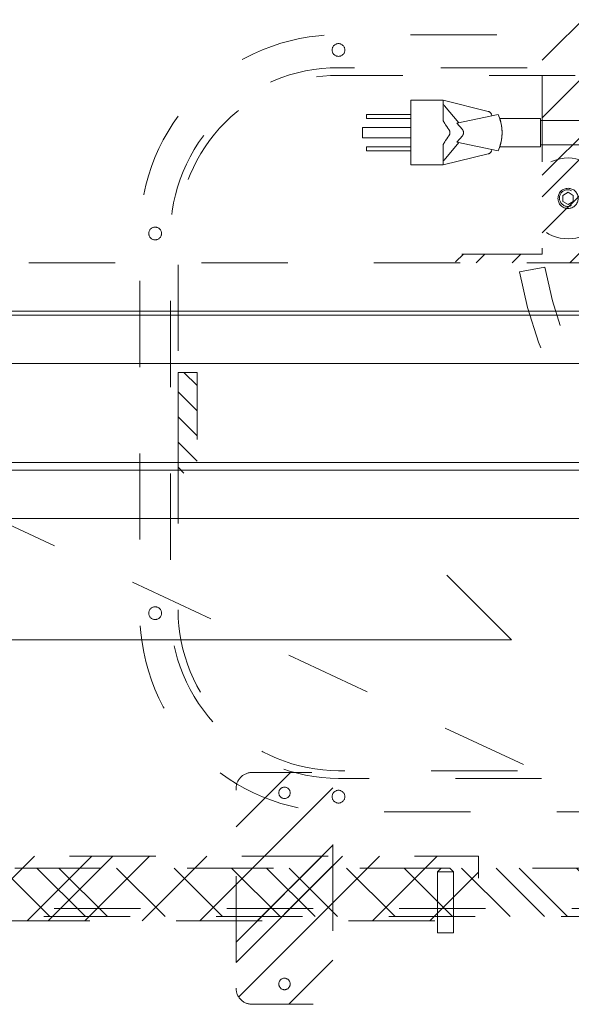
# Model space of a CAD drawing. Header units: inches. Extents: x -490 to -273, y -225 to 16.
# Tile 32 of 67: x -407.09 to -398.56, y -6.93 to 8.28. Entities that reach past the tile are written whole.
import ezdxf

# ---------------------------------------------------------------- set-up
doc = ezdxf.new("R2010")
doc.units = ezdxf.units.IN
doc.header["$LTSCALE"] = 32
doc.header["$MEASUREMENT"] = 0
doc.linetypes.add('Dash Style-1', pattern=[0.083328, 0.041656, -0.041672])
for name, color, linetype, lineweight in [('DashLine', 7, 'Dash Style-1', 13), ('DashLineFill', 7, 'Dash Style-1', 13), ('Drawing', 7, 'Continuous', 18), ('Metal-Black', 7, 'Continuous', 18), ('None', 7, 'Continuous', 18), ('SolidLine', 7, 'Continuous', 15)]:
    doc.layers.add(name, color=color, linetype=linetype, lineweight=lineweight)
doc.layers.add('Electrical', color=1, linetype='Dash Style-1', lineweight=15, true_color=0xff0000)
pattern_1 = [(45, (0, 0), (-1.61302, 1.93572), []), (45, (-1.0608, 1.0608), (-0.472346, 0.416761), [])]

# ---------------------------------------------------------------- blocks, each defined once
blk = doc.blocks.new('1BP8DW-Leveler (2D)')
at = {"layer": 'DashLine', "flags": 128}
for points in [[(0.625, 0), (0.622, -0.061), (0.613, -0.122), (0.598, -0.181), (0.577, -0.239), (0.551, -0.295), (0.52, -0.347), (0.483, -0.396), (0.442, -0.442), (0.396, -0.483), (0.347, -0.52), (0.295, -0.551), (0.239, -0.577), (0.181, -0.598), (0.122, -0.613), (0.061, -0.622), (0, -0.625), (-0.061, -0.622), (-0.122, -0.613), (-0.181, -0.598), (-0.239, -0.577), (-0.295, -0.551), (-0.347, -0.52), (-0.396, -0.483), (-0.442, -0.442), (-0.483, -0.396), (-0.52, -0.347), (-0.551, -0.295), (-0.577, -0.239), (-0.598, -0.181), (-0.613, -0.122), (-0.622, -0.061), (-0.625, 0), (-0.622, 0.061), (-0.613, 0.122), (-0.598, 0.181), (-0.577, 0.239), (-0.551, 0.295), (-0.52, 0.347), (-0.483, 0.396), (-0.442, 0.442), (-0.396, 0.483), (-0.347, 0.52), (-0.295, 0.551), (-0.239, 0.577), (-0.181, 0.598), (-0.122, 0.613), (-0.061, 0.622), (0, 0.625), (0.061, 0.622), (0.122, 0.613), (0.181, 0.598), (0.239, 0.577), (0.295, 0.551), (0.347, 0.52), (0.396, 0.483), (0.442, 0.442), (0.483, 0.396), (0.52, 0.347), (0.551, 0.295), (0.577, 0.239), (0.598, 0.181), (0.613, 0.122), (0.622, 0.061)], [(0, 0.156), (0.015, 0.155), (0.03, 0.153), (0.045, 0.15), (0.06, 0.144), (0.074, 0.138), (0.087, 0.13), (0.099, 0.121), (0.11, 0.11), (0.121, 0.099), (0.13, 0.087), (0.138, 0.074), (0.144, 0.06), (0.15, 0.045), (0.153, 0.03), (0.155, 0.015), (0.156, 0), (0.155, -0.015), (0.153, -0.03), (0.15, -0.045), (0.144, -0.06), (0.138, -0.074), (0.13, -0.087), (0.121, -0.099), (0.11, -0.11), (0.099, -0.121), (0.087, -0.13), (0.074, -0.138), (0.06, -0.144), (0.045, -0.15), (0.03, -0.153), (0.015, -0.155), (0, -0.156), (-0.015, -0.155), (-0.03, -0.153), (-0.045, -0.15), (-0.06, -0.144), (-0.074, -0.138), (-0.087, -0.13), (-0.099, -0.121), (-0.11, -0.11), (-0.121, -0.099), (-0.13, -0.087), (-0.138, -0.074), (-0.144, -0.06), (-0.15, -0.045), (-0.153, -0.03), (-0.155, -0.015), (-0.156, 0), (-0.155, 0.015), (-0.153, 0.03), (-0.15, 0.045), (-0.144, 0.06), (-0.138, 0.074), (-0.13, 0.087), (-0.121, 0.099), (-0.11, 0.11), (-0.099, 0.121), (-0.087, 0.13), (-0.074, 0.138), (-0.06, 0.144), (-0.045, 0.15), (-0.03, 0.153), (-0.015, 0.155)], [(0, 0.094), (-0.081, 0.047), (-0.081, -0.047), (0, -0.094), (0.081, -0.047), (0.081, 0.047)]]:
    blk.add_lwpolyline(points, close=True, dxfattribs=at)
blk = doc.blocks.new('1BRPX9-Util_Bkt_Lg-N (2D)')
at = {"layer": 'DashLineFill', "linetype": 'Continuous', "lineweight": 13}
h = blk.add_hatch(dxfattribs=at)
h.set_pattern_fill('Steel', color=253, style=0, pattern_type=2)
h.set_pattern_definition(pattern_1)
edge = h.paths.add_edge_path()
edge.add_line((-4.469, 7.406), (-3.13, 7.406))
edge.add_line((-3.13, 7.406), (-3.13, -2.012))
edge.add_line((-3.13, -2.012), (-4.469, -2.012))
edge.add_line((-4.469, -2.012), (-4.469, -2.146))
edge.add_line((-4.469, -2.146), (-2.421, -2.146))
edge.add_line((-2.421, -2.146), (-2.421, -2.524))
edge.add_arc((-2.303, -2.524), 0.118, 180, 270)
edge.add_line((-2.303, -2.642), (2.303, -2.642))
edge.add_arc((2.303, -2.524), 0.118, 270, 360)
edge.add_line((2.421, -2.524), (2.421, -2.146))
edge.add_line((2.421, -2.146), (4.469, -2.146))
edge.add_line((4.469, -2.146), (4.469, -2.012))
edge.add_line((4.469, -2.012), (3.13, -2.012))
edge.add_line((3.13, -2.012), (3.13, 7.406))
edge.add_line((3.13, 7.406), (4.469, 7.406))
edge.add_line((4.469, 7.406), (4.469, 7.539))
edge.add_line((4.469, 7.539), (2.421, 7.539))
edge.add_line((2.421, 7.539), (2.421, 7.917))
edge.add_arc((2.303, 7.917), 0.118, 0, 90)
edge.add_line((2.303, 8.035), (-2.303, 8.035))
edge.add_arc((-2.303, 7.917), 0.118, 90, 180)
edge.add_line((-2.421, 7.917), (-2.421, 7.539))
edge.add_line((-2.421, 7.539), (-4.469, 7.539))
edge.add_line((-4.469, 7.539), (-4.469, 7.406))
at = {"layer": 'DashLineFill', "flags": 128}
blk.add_lwpolyline([(-4.469, 7.406), (-3.13, 7.406), (-3.13, -2.012), (-4.469, -2.012), (-4.469, -2.146), (-2.421, -2.146), (-2.421, -2.524, 0.414214), (-2.303, -2.642), (2.303, -2.642, 0.414214), (2.421, -2.524), (2.421, -2.146), (4.469, -2.146), (4.469, -2.012), (3.13, -2.012), (3.13, 7.406), (4.469, 7.406), (4.469, 7.539), (2.421, 7.539), (2.421, 7.917, 0.414214), (2.303, 8.035), (-2.303, 8.035, 0.414214), (-2.421, 7.917), (-2.421, 7.539), (-4.469, 7.539)], format="xyb", close=True, dxfattribs=at)
at = {"layer": 'SolidLine', "flags": 128}
blk.add_lwpolyline([(-2.676, -1.259), (-2.687, -1.264), (-2.699, -1.269), (-2.711, -1.272), (-2.724, -1.274), (-2.736, -1.274), (-2.749, -1.274), (-2.761, -1.272), (-2.774, -1.269), (-2.785, -1.264), (-2.797, -1.259), (-2.808, -1.253), (-2.818, -1.245), (-2.827, -1.237), (-2.836, -1.227), (-2.843, -1.217), (-2.85, -1.206), (-2.855, -1.195), (-2.859, -1.183), (-2.862, -1.171), (-2.864, -1.158), (-2.865, -1.146), (-2.864, -1.133), (-2.862, -1.121), (-2.859, -1.108), (-2.855, -1.096), (-2.85, -1.085), (-2.843, -1.074), (-2.836, -1.064), (-2.827, -1.055), (-2.818, -1.046), (-2.808, -1.039), (-2.797, -1.032), (-2.785, -1.027), (-2.774, -1.023), (-2.761, -1.02), (-2.749, -1.018), (-2.736, -1.017), (-2.724, -1.018), (-2.711, -1.02), (-2.699, -1.023), (-2.687, -1.027), (-2.676, -1.032)], dxfattribs=at)
at = {"layer": 'Metal-Black', "color": 7}
blk.add_blockref('1BP8DW-Leveler (2D)', (-2.731, -1.151), dxfattribs=at)
blk = doc.blocks.new('Group-12')
at = {"layer": 'DashLine'}
blk.add_line((16.89, -12.008), (31.983, -19.046), dxfattribs=at)
at = {"layer": 'DashLine', "flags": 128}
blk.add_lwpolyline([(17.205, -10.453), (50, -10.453), (50, -11.201), (17.205, -11.201)], close=True, dxfattribs=at)
at = {"layer": 'SolidLine', "flags": 128}
for points in [[(0.748, -0.768), (83.228, -0.768), (83.228, -11.201), (0.748, -11.201)], [(16.89, -11.26), (33.543, -11.26), (33.543, -12.008), (16.89, -12.008)]]:
    blk.add_lwpolyline(points, close=True, dxfattribs=at)
at = {"layer": 'DashLine', "color": 7}
blk.add_blockref('1BRPX9-Util_Bkt_Lg-N (2D)', (33.602, -8.307), dxfattribs=at)
blk = doc.blocks.new('Group-13')
at = {"layer": 'None'}
blk.add_blockref('Group-12', (0, 0), dxfattribs=at)
blk = doc.blocks.new('SL Utility Cabinet (2D)')
at = {"layer": 'None'}
blk.add_blockref('Group-13', (0, 0), dxfattribs=at)
at = {"layer": 'Drawing', "color": 0, "flags": 1}
for tag in ['Tag', 'Catalog', 'FinishGroup', 'Custom', 'Discount', 'Item1', 'Item2', 'Item3', 'Item4', 'Item5', 'Item6', 'Item7', 'Item8', 'Item9', 'Item10', 'Item11', 'Item12', 'Item13', 'Item14', 'Item15', 'Item16', 'Item17', 'Item18', 'Item19', 'Item20', 'Item21', 'Item22', 'Item23', 'Item24', 'Item25', 'Option1', 'Option2', 'Option3', 'Option4', 'Option5', 'Option6', 'Option7', 'Option8', 'Option9', 'Option10', 'Option11', 'Option12']:
    blk.add_attdef(tag, (-70.025, 10.908), '', height=0.00709, dxfattribs=at)
blk = doc.blocks.new('Group-25')
at = {"layer": 'SolidLine'}
for p, q in [((-53.98, -16.28), (-54.98, -15.28)), ((-65.98, -16.28), (-53.98, -16.28))]:
    blk.add_line(p, q, dxfattribs=at)
blk = doc.blocks.new('Group-26')
at = {"layer": 'SolidLine'}
blk.add_blockref('Group-25', (0, 0), dxfattribs=at)
blk = doc.blocks.new('Group-49')
at = {"layer": 'DashLine'}
for p, q in [((19.836, 0.255), (19.892, 0.311)), ((19.901, 0.311), (19.892, 0.311)), ((19.912, 0.311), (19.901, 0.311)), ((19.926, 0.311), (19.912, 0.311)), ((19.943, 0.311), (19.926, 0.311)), ((19.978, 0.311), (19.943, 0.311)), ((19.995, 0.311), (19.978, 0.311)), ((20.009, 0.311), (19.995, 0.311)), ((20.02, 0.311), (20.009, 0.311)), ((20.027, 0.311), (20.02, 0.311)), ((20.029, 0.311), (20.027, 0.311)), ((20.029, 0.311), (20.086, 0.255)), ((19.84, 0.255), (19.836, 0.255)), ((19.836, -0.689), (19.836, 0.255)), ((19.852, 0.255), (19.84, 0.255)), ((19.872, 0.255), (19.852, 0.255)), ((19.898, 0.255), (19.872, 0.255)), ((19.928, 0.255), (19.898, 0.255)), ((19.961, 0.255), (19.928, 0.255)), ((19.993, 0.255), (19.961, 0.255)), ((20.023, 0.255), (19.993, 0.255)), ((20.049, 0.255), (20.023, 0.255)), ((20.069, 0.255), (20.049, 0.255)), ((20.081, 0.255), (20.069, 0.255)), ((20.086, 0.255), (20.081, 0.255)), ((20.086, 0.255), (20.086, -0.689)), ((20.086, -0.689), (19.836, -0.689))]:
    blk.add_line(p, q, dxfattribs=at)
blk = doc.blocks.new('1BRPT6-LeftBeam (2D)')
at = {"layer": 'DashLineFill', "linetype": 'Continuous', "lineweight": 13}
h = blk.add_hatch(dxfattribs=at)
h.set_pattern_fill('Steel', color=253, style=0, pattern_type=2)
h.set_pattern_definition(pattern_1)
edge = h.paths.add_edge_path()
edge.add_arc((16.974, -1.541), 0.25, 180, 270)
edge.add_line((16.974, -1.791), (17.97, -1.791))
edge.add_arc((17.97, -1.541), 0.25, 270, 360)
edge.add_line((18.22, -1.541), (18.22, 1.541))
edge.add_arc((17.97, 1.541), 0.25, 0, 90)
edge.add_line((17.97, 1.791), (16.974, 1.791))
edge.add_arc((16.974, 1.541), 0.25, 90, 180)
edge.add_line((16.724, 1.541), (16.724, -1.541))
h = blk.add_hatch(dxfattribs=at)
h.set_pattern_fill('Steel', color=253, style=0, pattern_type=2)
h.set_pattern_definition(pattern_1)
h.paths.add_polyline_path([(-1.85, 0.5), (20.472, 0.5), (20.472, -0.5), (-1.85, -0.5)])
at = {"layer": 'DashLineFill', "flags": 128}
blk.add_lwpolyline([(16.724, -1.541, 0.414214), (16.974, -1.791), (17.97, -1.791, 0.414214), (18.22, -1.541), (18.22, 1.541, 0.414214), (17.97, 1.791), (16.974, 1.791, 0.414214), (16.724, 1.541)], format="xyb", close=True, dxfattribs=at)
blk.add_lwpolyline([(-1.85, 0.5), (20.472, 0.5), (20.472, -0.5), (-1.85, -0.5)], close=True, dxfattribs=at)
at = {"layer": 'SolidLine', "flags": 128}
for points in [[(17.561, 1.476), (17.561, 1.468), (17.559, 1.459), (17.557, 1.451), (17.554, 1.442), (17.551, 1.435), (17.546, 1.427), (17.541, 1.42), (17.535, 1.414), (17.529, 1.408), (17.522, 1.403), (17.514, 1.398), (17.506, 1.395), (17.498, 1.392), (17.49, 1.389), (17.481, 1.388), (17.472, 1.388), (17.464, 1.388), (17.455, 1.389), (17.447, 1.392), (17.439, 1.395), (17.431, 1.398), (17.423, 1.403), (17.416, 1.408), (17.41, 1.414), (17.404, 1.42), (17.399, 1.427), (17.394, 1.435), (17.391, 1.442), (17.388, 1.451), (17.386, 1.459), (17.384, 1.468), (17.384, 1.476), (17.384, 1.485), (17.386, 1.494), (17.388, 1.502), (17.391, 1.51), (17.394, 1.518), (17.399, 1.526), (17.404, 1.533), (17.41, 1.539), (17.416, 1.545), (17.423, 1.55), (17.431, 1.555), (17.439, 1.558), (17.447, 1.561), (17.455, 1.563), (17.464, 1.565), (17.472, 1.565), (17.481, 1.565), (17.49, 1.563), (17.498, 1.561), (17.506, 1.558), (17.514, 1.555), (17.522, 1.55), (17.529, 1.545), (17.535, 1.539), (17.541, 1.533), (17.546, 1.526), (17.551, 1.518), (17.554, 1.51), (17.557, 1.502), (17.559, 1.494), (17.561, 1.485)], [(17.561, -1.476), (17.561, -1.485), (17.559, -1.494), (17.557, -1.502), (17.554, -1.51), (17.551, -1.518), (17.546, -1.526), (17.541, -1.533), (17.535, -1.539), (17.529, -1.545), (17.522, -1.55), (17.514, -1.555), (17.506, -1.558), (17.498, -1.561), (17.49, -1.563), (17.481, -1.565), (17.472, -1.565), (17.464, -1.565), (17.455, -1.563), (17.447, -1.561), (17.439, -1.558), (17.431, -1.555), (17.423, -1.55), (17.416, -1.545), (17.41, -1.539), (17.404, -1.533), (17.399, -1.526), (17.394, -1.518), (17.391, -1.51), (17.388, -1.502), (17.386, -1.494), (17.384, -1.485), (17.384, -1.476), (17.384, -1.468), (17.386, -1.459), (17.388, -1.451), (17.391, -1.442), (17.394, -1.435), (17.399, -1.427), (17.404, -1.42), (17.41, -1.414), (17.416, -1.408), (17.423, -1.403), (17.431, -1.398), (17.439, -1.395), (17.447, -1.392), (17.455, -1.389), (17.464, -1.388), (17.472, -1.388), (17.481, -1.388), (17.49, -1.389), (17.498, -1.392), (17.506, -1.395), (17.514, -1.398), (17.522, -1.403), (17.529, -1.408), (17.535, -1.414), (17.541, -1.42), (17.546, -1.427), (17.551, -1.435), (17.554, -1.442), (17.557, -1.451), (17.559, -1.459), (17.561, -1.468)]]:
    blk.add_lwpolyline(points, close=True, dxfattribs=at)
at = {"layer": 'DashLine', "color": 7}
blk.add_blockref('Group-49', (0, 0), dxfattribs=at)
blk = doc.blocks.new('1BRPT7-CChannel-1067 (2D)')
at = {"layer": 'DashLineFill', "linetype": 'Continuous', "lineweight": 13}
h = blk.add_hatch(dxfattribs=at)
h.set_pattern_fill('Steel', color=253, style=0, pattern_type=2)
h.set_pattern_definition(pattern_1)
h.paths.add_polyline_path([(-0.313, 0.584), (-0.313, 21.004), (0.437, 21.004), (0.437, -21.004), (-0.313, -21.004), (-0.313, -0.584)])
at = {"layer": 'DashLine'}
blk.add_line((0.311, 21.004), (0.311, -21.004), dxfattribs=at)
at = {"layer": 'DashLineFill', "flags": 128}
blk.add_lwpolyline([(-0.313, 0.584), (-0.313, 21.004), (0.437, 21.004), (0.437, -21.004), (-0.313, -21.004), (-0.313, -0.584)], dxfattribs=at)
blk = doc.blocks.new('Group-60')
at = {"layer": 'None', "color": 7}
blk.add_blockref('1BRPT6-LeftBeam (2D)', (-74.961, -20.118), dxfattribs=at)
at = {"layer": 'None', "color": 7, "rotation": 270}
blk.add_blockref('1BRPT7-CChannel-1067 (2D)', (-48.72, -20.118), dxfattribs=at)
blk = doc.blocks.new('Group-65')
at = {"layer": 'SolidLine'}
for p, q in [((-9.206, 0.523), (-9.706, 0.523)), ((-9.706, 0.523), (-9.706, -0.477)), ((-9.206, 0.523), (-9.206, 0.203)), ((-8.515, 0.352), (-9.206, 0.523)), ((-9.206, 0.46), (-9.201, 0.454)), ((-9.194, 0.445), (-9.201, 0.454)), ((-9.187, 0.437), (-9.194, 0.445)), ((-8.968, 0.176), (-9.187, 0.437)), ((-8.509, 0.35), (-8.515, 0.352)), ((-8.503, 0.348), (-8.509, 0.35)), ((-8.497, 0.345), (-8.503, 0.348)), ((-8.492, 0.342), (-8.497, 0.345)), ((-8.486, 0.338), (-8.492, 0.342)), ((-8.481, 0.334), (-8.486, 0.338)), ((-8.477, 0.329), (-8.481, 0.334)), ((-8.472, 0.324), (-8.477, 0.329)), ((-8.469, 0.319), (-8.472, 0.324)), ((-8.465, 0.313), (-8.469, 0.319)), ((-8.462, 0.308), (-8.465, 0.313)), ((-8.46, 0.302), (-8.462, 0.308)), ((-10.393, 0.304), (-10.393, 0.241)), ((-9.706, 0.304), (-10.393, 0.304)), ((-9.706, 0.241), (-10.393, 0.241)), ((-9.206, 0.203), (-9.199, 0.189)), ((-9.199, 0.189), (-9.192, 0.178)), ((-9.192, 0.178), (-9.185, 0.166)), ((-9.178, 0.153), (-9.185, 0.166)), ((-9.17, 0.141), (-9.178, 0.153)), ((-8.357, 0.304), (-8.995, 0.17)), ((-8.995, 0.17), (-8.911, 0.07)), ((-8.458, 0.295), (-8.46, 0.302)), ((-8.457, 0.289), (-8.458, 0.295)), ((-8.456, 0.283), (-8.457, 0.289)), ((-8.336, 0.25), (-8.357, 0.304)), ((-8.333, 0.241), (-8.336, 0.25)), ((-8.32, 0.194), (-8.336, 0.25)), ((-7.706, 0.241), (-8.333, 0.241)), ((-8.333, 0.24), (-8.333, 0.241)), ((-8.333, 0.24), (-8.33, 0.231)), ((-8.328, 0.225), (-8.33, 0.231)), ((-8.327, 0.221), (-8.328, 0.225)), ((-8.326, 0.217), (-8.327, 0.221)), ((-8.324, 0.212), (-8.326, 0.217)), ((-8.324, 0.212), (-8.322, 0.202)), ((-8.322, 0.202), (-8.32, 0.195)), ((-8.32, 0.194), (-8.319, 0.19)), ((-8.319, 0.19), (-8.32, 0.194)), ((-8.308, 0.138), (-8.32, 0.194)), ((-8.316, 0.177), (-8.319, 0.19)), ((-8.316, 0.177), (-8.313, 0.163)), ((-8.31, 0.148), (-8.313, 0.163)), ((-7.706, 0.241), (-7.706, -0.196)), ((-4.526, 0.21), (-7.706, 0.21)), ((-9.706, 0.101), (-10.456, 0.101)), ((-10.456, 0.101), (-10.456, -0.056)), ((-9.17, 0.141), (-9.153, 0.116)), ((-9.153, 0.116), (-9.135, 0.09)), ((-9.12, 0.07), (-9.135, 0.09)), ((-9.118, 0.067), (-9.12, 0.07)), ((-9.118, 0.067), (-9.115, 0.063)), ((-9.113, 0.058), (-9.115, 0.063)), ((-9.113, 0.058), (-9.111, 0.055)), ((-9.11, 0.052), (-9.111, 0.055)), ((-9.108, 0.046), (-9.11, 0.052)), ((-9.107, 0.043), (-9.108, 0.046)), ((-9.108, -0.001), (-9.107, 0.002)), ((-9.106, 0.039), (-9.107, 0.043)), ((-9.107, 0.002), (-9.106, 0.006)), ((-9.105, 0.036), (-9.106, 0.039)), ((-9.106, 0.006), (-9.105, 0.009)), ((-9.105, 0.033), (-9.105, 0.036)), ((-9.104, 0.029), (-9.105, 0.033)), ((-9.105, 0.012), (-9.104, 0.016)), ((-9.105, 0.009), (-9.105, 0.012)), ((-9.104, 0.026), (-9.104, 0.029)), ((-9.104, 0.023), (-9.104, 0.026)), ((-9.104, 0.019), (-9.104, 0.023)), ((-9.104, 0.016), (-9.104, 0.019)), ((-8.909, 0.067), (-8.911, 0.07)), ((-8.909, 0.067), (-8.907, 0.064)), ((-8.907, 0.064), (-8.905, 0.061)), ((-8.905, 0.061), (-8.903, 0.058)), ((-8.902, 0.055), (-8.903, 0.058)), ((-8.902, 0.055), (-8.9, 0.052)), ((-8.9, 0.052), (-8.899, 0.049)), ((-8.897, 0.046), (-8.899, 0.049)), ((-8.896, 0.043), (-8.897, 0.046)), ((-8.896, 0.002), (-8.897, -0.001)), ((-8.896, 0.043), (-8.896, 0.039)), ((-8.896, 0.039), (-8.895, 0.036)), ((-8.895, 0.009), (-8.896, 0.006)), ((-8.896, 0.006), (-8.896, 0.002)), ((-8.894, 0.033), (-8.895, 0.036)), ((-8.894, 0.012), (-8.895, 0.009)), ((-8.894, 0.029), (-8.894, 0.033)), ((-8.894, 0.029), (-8.894, 0.026)), ((-8.894, 0.026), (-8.894, 0.023)), ((-8.894, 0.023), (-8.894, 0.019)), ((-8.894, 0.016), (-8.894, 0.019)), ((-8.894, 0.016), (-8.894, 0.012)), ((-8.31, 0.148), (-8.308, 0.139)), ((-8.306, 0.124), (-8.308, 0.138)), ((-8.301, 0.08), (-8.308, 0.138)), ((-8.308, 0.137), (-8.307, 0.135)), ((-8.306, 0.124), (-8.304, 0.115)), ((-8.303, 0.106), (-8.304, 0.115)), ((-8.302, 0.097), (-8.303, 0.106)), ((-8.301, 0.08), (-8.302, 0.097)), ((-8.301, 0.079), (-8.301, 0.08)), ((-8.301, 0.08), (-8.298, 0.023)), ((-8.3, 0.07), (-8.301, 0.079)), ((-8.301, -0.035), (-8.298, 0.023)), ((-8.299, 0.061), (-8.3, 0.07)), ((-8.299, 0.051), (-8.299, 0.061)), ((-8.299, 0.042), (-8.299, 0.051)), ((-8.298, 0.032), (-8.299, 0.042)), ((-8.299, 0.003), (-8.298, 0.013)), ((-8.299, -0.006), (-8.299, 0.003)), ((-8.298, 0.023), (-8.298, 0.032)), ((-8.298, 0.013), (-8.298, 0.023)), ((-9.706, -0.056), (-10.456, -0.056)), ((-9.199, -0.144), (-9.206, -0.158)), ((-9.199, -0.144), (-9.192, -0.133)), ((-9.194, -0.4), (-8.968, -0.131)), ((-9.185, -0.121), (-9.192, -0.133)), ((-9.185, -0.121), (-9.178, -0.108)), ((-9.17, -0.096), (-9.178, -0.108)), ((-9.17, -0.096), (-9.153, -0.071)), ((-9.153, -0.071), (-9.135, -0.045)), ((-9.12, -0.025), (-9.135, -0.045)), ((-9.12, -0.025), (-9.118, -0.022)), ((-9.118, -0.022), (-9.116, -0.019)), ((-9.115, -0.018), (-9.116, -0.019)), ((-9.113, -0.013), (-9.115, -0.018)), ((-9.113, -0.013), (-9.111, -0.01)), ((-9.111, -0.01), (-9.11, -0.007)), ((-9.11, -0.007), (-9.109, -0.004)), ((-9.108, -0.001), (-9.109, -0.004)), ((-8.911, -0.025), (-8.995, -0.125)), ((-8.995, -0.125), (-8.357, -0.259)), ((-8.909, -0.022), (-8.911, -0.025)), ((-8.907, -0.019), (-8.909, -0.022)), ((-8.907, -0.019), (-8.905, -0.016)), ((-8.903, -0.013), (-8.905, -0.016)), ((-8.902, -0.01), (-8.903, -0.013)), ((-8.9, -0.007), (-8.902, -0.01)), ((-8.899, -0.004), (-8.9, -0.007)), ((-8.897, -0.001), (-8.899, -0.004)), ((-8.336, -0.205), (-8.32, -0.149)), ((-8.32, -0.15), (-8.322, -0.157)), ((-8.32, -0.149), (-8.308, -0.093)), ((-8.319, -0.145), (-8.32, -0.149)), ((-8.32, -0.149), (-8.319, -0.145)), ((-8.319, -0.145), (-8.316, -0.132)), ((-8.313, -0.118), (-8.316, -0.132)), ((-8.31, -0.103), (-8.313, -0.118)), ((-8.31, -0.103), (-8.308, -0.093)), ((-8.308, -0.093), (-8.301, -0.035)), ((-8.308, -0.093), (-8.306, -0.078)), ((-8.306, -0.078), (-8.304, -0.07)), ((-8.304, -0.07), (-8.303, -0.061)), ((-8.303, -0.061), (-8.302, -0.052)), ((-8.302, -0.052), (-8.301, -0.035)), ((-8.301, -0.035), (-8.3, -0.025)), ((-8.3, -0.025), (-8.299, -0.015)), ((-8.299, -0.015), (-8.299, -0.006)), ((-10.393, -0.196), (-10.393, -0.259)), ((-9.706, -0.196), (-10.393, -0.196)), ((-9.706, -0.259), (-10.393, -0.259)), ((-9.206, -0.477), (-9.206, -0.158)), ((-8.509, -0.305), (-8.503, -0.303)), ((-8.503, -0.303), (-8.497, -0.3)), ((-8.497, -0.3), (-8.492, -0.297)), ((-8.492, -0.297), (-8.486, -0.293)), ((-8.486, -0.293), (-8.481, -0.289)), ((-8.481, -0.289), (-8.477, -0.284)), ((-8.477, -0.284), (-8.472, -0.279)), ((-8.472, -0.279), (-8.469, -0.274)), ((-8.469, -0.274), (-8.465, -0.268)), ((-8.465, -0.268), (-8.462, -0.263)), ((-8.462, -0.263), (-8.46, -0.256)), ((-8.46, -0.256), (-8.458, -0.25)), ((-8.458, -0.25), (-8.457, -0.244)), ((-8.457, -0.244), (-8.456, -0.238)), ((-8.357, -0.259), (-8.336, -0.205)), ((-8.336, -0.205), (-8.333, -0.196)), ((-8.333, -0.196), (-8.332, -0.193)), ((-7.706, -0.196), (-8.333, -0.196)), ((-8.332, -0.193), (-8.331, -0.189)), ((-8.33, -0.186), (-8.331, -0.189)), ((-8.328, -0.18), (-8.33, -0.186)), ((-8.327, -0.176), (-8.328, -0.18)), ((-8.327, -0.176), (-8.324, -0.167)), ((-8.324, -0.167), (-8.322, -0.157)), ((-4.526, -0.165), (-7.706, -0.165)), ((-9.206, -0.477), (-8.515, -0.307)), ((-9.206, -0.415), (-9.201, -0.408)), ((-9.194, -0.4), (-9.201, -0.408)), ((-8.515, -0.307), (-8.509, -0.305)), ((-9.206, -0.477), (-9.706, -0.477))]:
    blk.add_line(p, q, dxfattribs=at)
blk = doc.blocks.new('MP-Plug (2D)')
at = {"layer": 'SolidLine', "color": 7}
blk.add_blockref('Group-65', (0, 0), dxfattribs=at)
blk = doc.blocks.new('1BRPXF_Power_Pantry_30x12_Cred (2D)')
at = {"layer": 'Electrical', "linetype": 'Continuous', "lineweight": 5, "true_color": 0xdd0000}
h = blk.add_hatch(dxfattribs=at)
h.set_pattern_fill('ElectricalHatch', color=12, style=0, pattern_type=2)
h.set_pattern_definition([(45, (0, 0), (-0.3333333, -0.722222), [])])
h.paths.add_polyline_path([(5.217, -14.409), (5.217, -14.115), (6.773, -14.115), (6.773, -14.409)])
at = {"layer": 'DashLine', "flags": 128}
for points in [[(0, 11.929, -0.414214), (3.071, 15), (8.937, 15, -0.414214), (12.008, 11.929), (12.008, -11.929, -0.414214), (8.937, -15), (3.071, -15, -0.414214), (0, -11.929)], [(0.629, 11.929, -0.414214), (3.109, 14.409), (8.891, 14.409, -0.414214), (11.371, 11.929), (11.371, -11.929, -0.414214), (8.891, -14.409), (3.109, -14.409, -0.414214), (0.629, -11.929)], [(3.663, -9.133), (3.594, -8.738, 0.36397), (8.456, -2.942), (8.456, 2.942, 0.36397), (3.594, 8.738), (3.663, 9.133, -0.36397), (8.858, 2.942), (8.858, -2.942, -0.36397)]]:
    blk.add_lwpolyline(points, format="xyb", close=True, dxfattribs=at)
at = {"layer": 'DashLine', "transparency": 33554687, "flags": 128}
blk.add_lwpolyline([(0.51, 11.929, -0.414214), (3.109, 14.528), (8.891, 14.528, -0.414214), (11.489, 11.929), (11.489, -11.929, -0.414214), (8.891, -14.528), (3.109, -14.528, -0.414214), (0.51, -11.929)], format="xyb", close=True, dxfattribs=at)
at = {"layer": 'DashLine', "flags": 128}
for points in [[(0.236, -12.028), (0.227, -12.027), (0.217, -12.026), (0.208, -12.023), (0.199, -12.02), (0.19, -12.016), (0.182, -12.011), (0.174, -12.005), (0.167, -11.999), (0.16, -11.992), (0.154, -11.984), (0.149, -11.976), (0.145, -11.967), (0.142, -11.958), (0.14, -11.948), (0.138, -11.939), (0.138, -11.929), (0.138, -11.919), (0.14, -11.91), (0.142, -11.901), (0.145, -11.891), (0.149, -11.883), (0.154, -11.874), (0.16, -11.867), (0.167, -11.86), (0.174, -11.853), (0.182, -11.847), (0.19, -11.842), (0.199, -11.838), (0.208, -11.835), (0.217, -11.833), (0.227, -11.831), (0.236, -11.831), (0.246, -11.831), (0.255, -11.833), (0.265, -11.835), (0.274, -11.838), (0.283, -11.842), (0.291, -11.847), (0.299, -11.853), (0.306, -11.86), (0.312, -11.867), (0.318, -11.874), (0.323, -11.883), (0.327, -11.891), (0.33, -11.901), (0.333, -11.91), (0.334, -11.919), (0.335, -11.929), (0.334, -11.939), (0.333, -11.948), (0.33, -11.958), (0.327, -11.967), (0.323, -11.976), (0.318, -11.984), (0.312, -11.992), (0.306, -11.999), (0.299, -12.005), (0.291, -12.011), (0.283, -12.016), (0.274, -12.02), (0.265, -12.023), (0.255, -12.026), (0.246, -12.027)], [(11.772, -12.028), (11.762, -12.027), (11.752, -12.026), (11.743, -12.023), (11.734, -12.02), (11.725, -12.016), (11.717, -12.011), (11.709, -12.005), (11.702, -11.999), (11.696, -11.992), (11.69, -11.984), (11.685, -11.976), (11.681, -11.967), (11.677, -11.958), (11.675, -11.948), (11.674, -11.939), (11.673, -11.929), (11.674, -11.919), (11.675, -11.91), (11.677, -11.901), (11.681, -11.891), (11.685, -11.883), (11.69, -11.874), (11.696, -11.867), (11.702, -11.86), (11.709, -11.853), (11.717, -11.847), (11.725, -11.842), (11.734, -11.838), (11.743, -11.835), (11.752, -11.833), (11.762, -11.831), (11.772, -11.831), (11.781, -11.831), (11.791, -11.833), (11.8, -11.835), (11.809, -11.838), (11.818, -11.842), (11.826, -11.847), (11.834, -11.853), (11.841, -11.86), (11.848, -11.867), (11.853, -11.874), (11.858, -11.883), (11.863, -11.891), (11.866, -11.901), (11.868, -11.91), (11.87, -11.919), (11.87, -11.929), (11.87, -11.939), (11.868, -11.948), (11.866, -11.958), (11.863, -11.967), (11.858, -11.976), (11.853, -11.984), (11.848, -11.992), (11.841, -11.999), (11.834, -12.005), (11.826, -12.011), (11.818, -12.016), (11.809, -12.02), (11.8, -12.023), (11.791, -12.026), (11.781, -12.027)], [(3.071, -14.862), (3.061, -14.862), (3.052, -14.86), (3.042, -14.858), (3.033, -14.855), (3.024, -14.851), (3.016, -14.846), (3.008, -14.84), (3.001, -14.833), (2.995, -14.826), (2.989, -14.818), (2.984, -14.81), (2.98, -14.801), (2.977, -14.792), (2.974, -14.783), (2.973, -14.773), (2.972, -14.764), (2.973, -14.754), (2.974, -14.745), (2.977, -14.735), (2.98, -14.726), (2.984, -14.717), (2.989, -14.709), (2.995, -14.701), (3.001, -14.694), (3.008, -14.688), (3.016, -14.682), (3.024, -14.677), (3.033, -14.673), (3.042, -14.67), (3.052, -14.667), (3.061, -14.666), (3.071, -14.665), (3.081, -14.666), (3.09, -14.667), (3.099, -14.67), (3.109, -14.673), (3.117, -14.677), (3.126, -14.682), (3.133, -14.688), (3.14, -14.694), (3.147, -14.701), (3.153, -14.709), (3.158, -14.717), (3.162, -14.726), (3.165, -14.735), (3.167, -14.745), (3.169, -14.754), (3.169, -14.764), (3.169, -14.773), (3.167, -14.783), (3.165, -14.792), (3.162, -14.801), (3.158, -14.81), (3.153, -14.818), (3.147, -14.826), (3.14, -14.833), (3.133, -14.84), (3.126, -14.846), (3.117, -14.851), (3.109, -14.855), (3.099, -14.858), (3.09, -14.86), (3.081, -14.862)], [(8.937, -14.862), (8.927, -14.862), (8.918, -14.86), (8.908, -14.858), (8.899, -14.855), (8.891, -14.851), (8.882, -14.846), (8.875, -14.84), (8.867, -14.833), (8.861, -14.826), (8.855, -14.818), (8.85, -14.81), (8.846, -14.801), (8.843, -14.792), (8.84, -14.783), (8.839, -14.773), (8.839, -14.764), (8.839, -14.754), (8.84, -14.745), (8.843, -14.735), (8.846, -14.726), (8.85, -14.717), (8.855, -14.709), (8.861, -14.701), (8.867, -14.694), (8.875, -14.688), (8.882, -14.682), (8.891, -14.677), (8.899, -14.673), (8.908, -14.67), (8.918, -14.667), (8.927, -14.666), (8.937, -14.665), (8.947, -14.666), (8.956, -14.667), (8.966, -14.67), (8.975, -14.673), (8.983, -14.677), (8.992, -14.682), (8.999, -14.688), (9.007, -14.694), (9.013, -14.701), (9.019, -14.709), (9.024, -14.717), (9.028, -14.726), (9.031, -14.735), (9.034, -14.745), (9.035, -14.754), (9.035, -14.764), (9.035, -14.773), (9.034, -14.783), (9.031, -14.792), (9.028, -14.801), (9.024, -14.81), (9.019, -14.818), (9.013, -14.826), (9.007, -14.833), (8.999, -14.84), (8.992, -14.846), (8.983, -14.851), (8.975, -14.855), (8.966, -14.858), (8.956, -14.86), (8.947, -14.862)]]:
    blk.add_lwpolyline(points, close=True, dxfattribs=at)
at = {"layer": 'Electrical', "flags": 128}
blk.add_lwpolyline([(5.217, -14.409), (5.217, -14.115), (6.773, -14.115), (6.773, -14.409)], close=True, dxfattribs=at)
blk = doc.blocks.new('Group-67')
at = {"layer": 'None'}
blk.add_blockref('Group-26', (0, 0), dxfattribs=at)
blk.add_blockref('Group-60', (0, 0), dxfattribs=at)
at = {"layer": 'None', "color": 7, "rotation": 270}
blk.add_blockref('1BRPXF_Power_Pantry_30x12_Cred (2D)', (-44.724, -6.929), dxfattribs=at)
at = {"layer": 'None', "color": 7}
blk.add_blockref('MP-Plug (2D)', (-45.827, -8.465), dxfattribs=at)
blk = doc.blocks.new('SL L Desk (2D)')
at = {"layer": 'None'}
blk.add_blockref('Group-67', (0, 0), dxfattribs=at)
at = {"layer": 'Drawing', "color": 0, "flags": 1}
for tag in ['Catalog', 'Custom', 'FinishGroup', 'Discount', 'Tag', 'Item1', 'Item2', 'Item3', 'Item4', 'Item5', 'Item6', 'Item7', 'Item8', 'Item9', 'Item10', 'Item11', 'Item12', 'Item13', 'Item14', 'Item15', 'Item16', 'Item17', 'Item18', 'Item19', 'Item20', 'Item21', 'Item22', 'Item23', 'Item24', 'Item25', 'Option1', 'Option2', 'Option3', 'Option4', 'Option5', 'Option6', 'Option7', 'Option8', 'Option9', 'Option10', 'Option11', 'Option12']:
    blk.add_attdef(tag, (-68.923, -44.613), '', height=0.00709, dxfattribs=at)
blk = doc.blocks.new('Group-109')
at = {"layer": 'SolidLine', "flags": 128}
blk.add_lwpolyline([(12.02, -13.531), (119.972, -13.531), (119.972, -25.539), (12.02, -25.539)], close=True, dxfattribs=at)
blk = doc.blocks.new('Group-113')
at = {"layer": 'SolidLine', "flags": 128}
blk.add_lwpolyline([(12.02, -13.531), (119.972, -13.531), (119.972, -25.539), (12.02, -25.539)], close=True, dxfattribs=at)
blk = doc.blocks.new('Group-114')
at = {"layer": 'SolidLine', "flags": 128}
blk.add_lwpolyline([(47.991, -25.657), (84.218, -25.657), (84.218, -26.406), (47.991, -26.406)], close=True, dxfattribs=at)
at = {"layer": 'None'}
for name in ['Group-109', 'Group-113']:
    blk.add_blockref(name, (0, 0), dxfattribs=at)
blk = doc.blocks.new('Group-115')
at = {"layer": 'None'}
blk.add_blockref('Group-114', (0, 0), dxfattribs=at)
blk = doc.blocks.new('SL Overhead (2D)')
at = {"layer": 'None'}
blk.add_blockref('Group-115', (0, 0), dxfattribs=at)
at = {"layer": 'Drawing', "color": 0, "flags": 1}
for tag in ['Tag', 'Catalog', 'Custom', 'FinishGroup', 'Discount', 'Item1', 'Item2', 'Item3', 'Item4', 'Item5', 'Item6', 'Item7', 'Item8', 'Item9', 'Item10', 'Item11', 'Item12', 'Item13', 'Item14', 'Item15', 'Item16', 'Item17', 'Item18', 'Item19', 'Item20', 'Item21', 'Item22', 'Item23', 'Item24', 'Item25', 'Option1', 'Option2', 'Option3', 'Option4', 'Option5', 'Option6', 'Option7', 'Option8', 'Option9', 'Option10', 'Option11', 'Option12']:
    blk.add_attdef(tag, (-106.031, -142.026), '', height=0.00709, dxfattribs=at)

msp = doc.modelspace()

# ---------------------------------------------------------------- block references
at = {"layer": 'Drawing'}
msp.add_blockref('SL Utility Cabinet (2D)', (-429.484, 14.976), dxfattribs=at)

# ---------------------------------------------------------------- next in the draw order: block references
msp.add_blockref('SL L Desk (2D)', (-345.508, 14.976), dxfattribs=at)

# ---------------------------------------------------------------- next in the draw order: block references
msp.add_blockref('SL Overhead (2D)', (-465.5, 26.976), dxfattribs=at)

doc.saveas('drawing.dxf')
